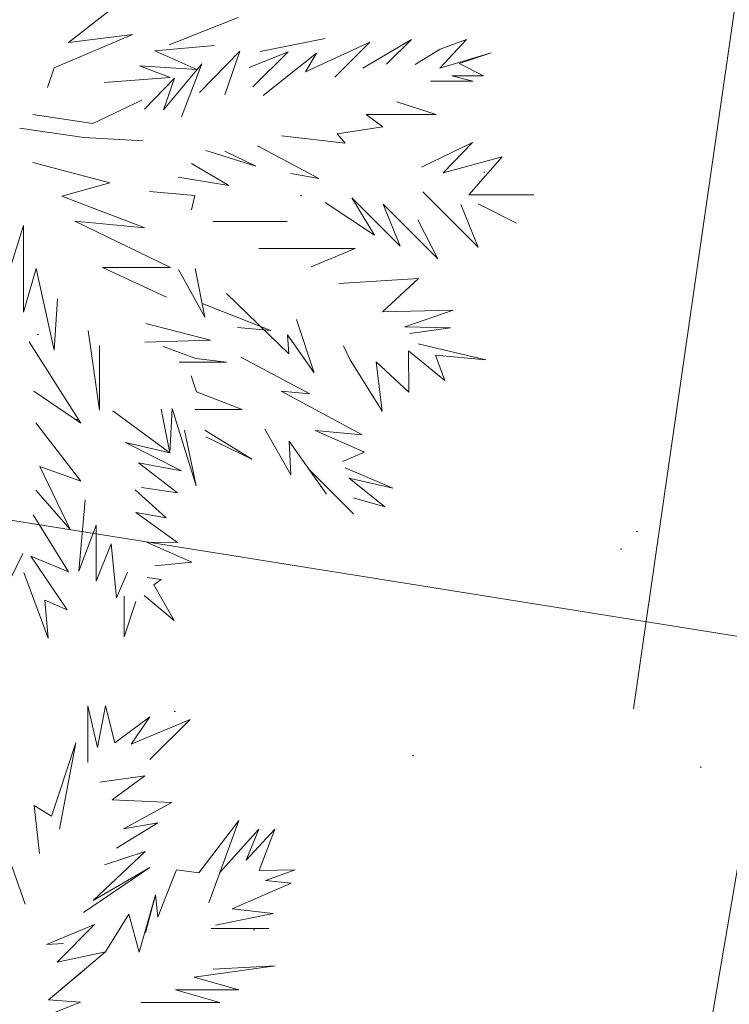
# Model space of a CAD drawing. Header units: millimetres. Extents: x 6487905018 to 6488192500, y 5882180700 to 5882375224.
# Tile 161 of 256: x 6488053269 to 6488054277, y 5882259271 to 5882260671. Entities that reach past the tile are written whole.
import ezdxf
from ezdxf.xclip import XClip

# ---------------------------------------------------------------- set-up
doc = ezdxf.new("R2010")
doc.units = ezdxf.units.MM
doc.header["$MEASUREMENT"] = 0
doc.header["$XCLIPFRAME"] = 2
for name, pattern in [('L_0_09', [2500, 2000, -500]), ('Przerywana', [2400, 1200, -1200]), ('Wipeout_Contour', [1000, 0, -1000])]:
    doc.linetypes.add(name, pattern=pattern)
for name, color, linetype, lineweight in [('drzewa_Nr_pióra__154', 94, 'Continuous', 5), ('linie plan_Nr_pióra__2', 160, 'Continuous', 25), ('przewod_telekomunikacyjny__linia__Nr_pióra__1', 7, 'Continuous', 0), ('teren zielony_Nr_pióra__157', 93, 'Continuous', 0), ('Wymiarowanie_Nr_pióra__1', 7, 'Continuous', 0), ('Zamość 06.10._2_przewod_elektroenergetyczny___projektowany_lub_w_budowie__linia____ob__projektowany_Nr_pióra__1', 7, 'Continuous', 0), ('Zamość 06.10._2_przewod_elektroenergetyczny__linia__Nr_pióra__1', 7, 'Continuous', 0)]:
    doc.layers.add(name, color=color, linetype=linetype, lineweight=lineweight)
for name, color, linetype in [('Mapa cyfrowa', 7, 'Continuous'), ('przewod_telekomunikacyjny__linia_', 7, 'Continuous'), ('Wymiarowanie', 7, 'Continuous'), ('Zamość 06.10._2_Mapa cyfrowa', 7, 'Continuous')]:
    doc.layers.add(name, color=color, linetype=linetype)
doc.styles.add('GENERATED_STYLE_2', font='txt')
doc.dimstyles.new('GENERATED_STYLE__1', dxfattribs={"dimtxt": 750, "dimasz": 570, "dimexe": 0.18, "dimexo": 0, "dimgap": 0.09, "dimtad": 1, "dimlfac": 0.001, "dimzin": 0, "dimdsep": 46, "dimtxsty": 'GENERATED_STYLE_2', "dimblk": 'ARROWHEAD_11', "dimblk1": 'ARROWHEAD_11', "dimblk2": 'ARROWHEAD_11', "dimcen": 0.09, "dimclrd": 7, "dimclre": 7, "dimclrt": 7, "dimazin": 0, "dimtfac": 1, "dimtdec": 4, "dimtmove": 2, "dimatfit": 3, "dimfxl": 0, "dimtolj": 1, "dimtzin": 0, "dimarcsym": 0})
doc.dimstyles.new('GENERATED_STYLE__2', dxfattribs={"dimtxt": 750, "dimasz": 570, "dimexe": 0.18, "dimexo": 0, "dimgap": 0.09, "dimtad": 1, "dimlfac": 0.001, "dimzin": 0, "dimdsep": 46, "dimtxsty": 'GENERATED_STYLE_2', "dimblk": 'ARROWHEAD_11', "dimblk1": 'ARROWHEAD_11', "dimblk2": 'ARROWHEAD_11', "dimcen": 0.09, "dimclrd": 7, "dimclre": 7, "dimclrt": 7, "dimazin": 0, "dimtfac": 1, "dimtdec": 4, "dimtmove": 0, "dimatfit": 3, "dimfxl": 0, "dimtolj": 1, "dimtzin": 0, "dimarcsym": 0})
doc.dimstyles.new('GENERATED_STYLE__9', dxfattribs={"dimtxt": 750, "dimasz": 917.874396, "dimexe": 0.18, "dimexo": 40, "dimgap": 0.09, "dimtad": 1, "dimdec": 0, "dimlfac": 0.1, "dimzin": 0, "dimdsep": 46, "dimtxsty": 'GENERATED_STYLE_2', "dimblk": 'ARROWHEAD_5', "dimblk1": 'ARROWHEAD_5', "dimblk2": 'ARROWHEAD_5', "dimcen": 0.09, "dimclrd": 7, "dimclre": 7, "dimclrt": 7, "dimazin": 0, "dimtfac": 1, "dimtdec": 4, "dimtmove": 2, "dimatfit": 3, "dimfxl": 0, "dimtolj": 1, "dimtzin": 0, "dimarcsym": 0})

# ---------------------------------------------------------------- blocks, each defined once
blk = doc.blocks.new('Rysunek_1_2')
at = {"color": 254, "linetype": 'Wipeout_Contour', "lineweight": 0, "ltscale": 70061284114.24681}
blk.add_wipeout([(6487915525.867126, 5882181505.900702), (6488146644.289524, 5882181505.900702), (6488146644.289524, 5882373115.540435), (6488107628.768834, 5882373115.540435), (6488107628.768834, 5882320263.490532), (6488101226.436201, 5882320263.490532), (6488101226.436201, 5882373115.540435), (6487915525.867126, 5882373115.540435)], dxfattribs=at).dxf.layer = 'Zamość 06.10._2_Mapa cyfrowa'
at = {"layer": 'Zamość 06.10._2_przewod_elektroenergetyczny___projektowany_lub_w_budowie__linia____ob__projektowany_Nr_pióra__1', "linetype": 'L_0_09', "flags": 128}
blk.add_lwpolyline([(6488054460, 5882297950), (6488056220, 5882299210), (6488059670, 5882297960), (6488052560, 5882248750), (6488032030.000001, 5882244930), (6488029080, 5882261360), (6488026000, 5882260550)], dxfattribs=at)
at = {"layer": 'Zamość 06.10._2_przewod_elektroenergetyczny__linia__Nr_pióra__1', "linetype": 'Continuous', "flags": 128}
blk.add_lwpolyline([(6488054980.000001, 5882298910), (6488055180, 5882298890), (6488060430, 5882297540), (6488057790, 5882279980.000001), (6488053320.000001, 5882253790), (6488052630, 5882246510), (6488043490.000001, 5882243780), (6488042680, 5882243610), (6488042060, 5882243190.000001)], dxfattribs=at)
blk = doc.blocks.new('*D47', base_point=(6488045394.921593, 5882250647.102998))
at = {"layer": 'Wymiarowanie_Nr_pióra__1', "linetype": 'Continuous'}
for points in [[(6488042650.612259, 5882261679.617494), (6488042639.194189, 5882261737.020009), (6488042606.678276, 5882261785.683512), (6488042558.014774, 5882261818.199424), (6488042500.612259, 5882261829.617494), (6488042443.209744, 5882261818.199424), (6488042394.546242, 5882261785.683512), (6488042362.03033, 5882261737.020009), (6488042350.612259, 5882261679.617494), (6488042362.03033, 5882261622.214979), (6488042394.546242, 5882261573.551476), (6488042443.209744, 5882261541.035564), (6488042500.612259, 5882261529.617494), (6488042558.014774, 5882261541.035564), (6488042606.678276, 5882261573.551476), (6488042639.194189, 5882261622.214979)], [(6488055682.027223, 5882259595.361387), (6488055670.609153, 5882259652.763903), (6488055638.09324, 5882259701.427404), (6488055589.429737, 5882259733.943317), (6488055532.027223, 5882259745.361387), (6488055474.624708, 5882259733.943317), (6488055425.961205, 5882259701.427404), (6488055393.445292, 5882259652.763903), (6488055382.027223, 5882259595.361387), (6488055393.445292, 5882259537.958873), (6488055425.961205, 5882259489.29537), (6488055474.624708, 5882259456.779458), (6488055532.027223, 5882259445.361387), (6488055589.429737, 5882259456.779458), (6488055638.09324, 5882259489.29537), (6488055670.609153, 5882259537.958873)]]:
    blk.add_hatch(color=256, dxfattribs=at).paths.add_polyline_path(points)
for p, q in [((6488042589.449903, 5882262235.057971), (6488042524.302298, 5882261827.734955)), ((6488042352.494799, 5882261703.307532), (6488042204.377338, 5882261726.997571)), ((6488055383.909762, 5882259619.051426), (6488042648.72972, 5882261655.927456)), ((6488042476.922221, 5882261531.500033), (6488042411.774615, 5882261124.177017)), ((6488055620.864867, 5882260150.801864), (6488055555.717261, 5882259743.478848)), ((6488055828.262143, 5882259547.981311), (6488055680.144683, 5882259571.671349)), ((6488055508.337184, 5882259447.243927), (6488055443.189578, 5882259039.920911))]:
    blk.add_line(p, q, dxfattribs=at)
for centre in [(6488042500.612259, 5882261679.617494), (6488055532.027223, 5882259595.361387)]:
    blk.add_circle(centre, 150, dxfattribs=at)
at = {"layer": 'Wymiarowanie_Nr_pióra__1', "insert": (6488047773.816525, 5882260988.122977), "char_height": 750, "attachment_point": 7, "rotation": 350.913025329, "style": 'GENERATED_STYLE_2'}
blk.add_mtext('\\A1;{\\fArial|b1|i0|c238|p38;13,20}', dxfattribs=at)
blk = doc.blocks.new('ARROWHEAD_11')
at = {"color": 0, "linetype": 'Continuous', "lineweight": 0}
blk.add_line((0, 0), (-1, 0), dxfattribs=at)
at = {"color": 0, "linetype": 'Continuous', "lineweight": 0, "const_width": 0.25, "flags": 128}
blk.add_lwpolyline([(-0.125, 0, 1), (0.125, 0, 1)], format="xyb", close=True, dxfattribs=at)
blk = doc.blocks.new('*D48', base_point=(6488045394.921593, 5882250647.102998))
at = {"layer": 'Wymiarowanie_Nr_pióra__1', "linetype": 'Continuous'}
for points in [[(6488036623.110794, 5882257396.875629), (6488036611.692724, 5882257454.278144), (6488036579.176811, 5882257502.941647), (6488036530.513309, 5882257535.45756), (6488036473.110794, 5882257546.875629), (6488036415.70828, 5882257535.45756), (6488036367.044777, 5882257502.941647), (6488036334.528864, 5882257454.278144), (6488036323.110794, 5882257396.875629), (6488036334.528864, 5882257339.473115), (6488036367.044777, 5882257290.809612), (6488036415.70828, 5882257258.293699), (6488036473.110794, 5882257246.875629), (6488036530.513309, 5882257258.293699), (6488036579.176811, 5882257290.809612), (6488036611.692724, 5882257339.473115)], [(6488054863.783208, 5882254479.44625), (6488054852.365138, 5882254536.848765), (6488054819.849225, 5882254585.512267), (6488054771.185722, 5882254618.02818), (6488054713.783208, 5882254629.44625), (6488054656.380693, 5882254618.02818), (6488054607.717191, 5882254585.512267), (6488054575.201278, 5882254536.848765), (6488054563.783208, 5882254479.44625), (6488054575.201278, 5882254422.043736), (6488054607.717191, 5882254373.380233), (6488054656.380693, 5882254340.86432), (6488054713.783208, 5882254329.44625), (6488054771.185722, 5882254340.86432), (6488054819.849225, 5882254373.380233), (6488054852.365138, 5882254422.043736)]]:
    blk.add_hatch(color=256, dxfattribs=at).paths.add_polyline_path(points)
for p, q in [((6488036561.948439, 5882257952.316106), (6488036496.800833, 5882257544.99309)), ((6488036324.993334, 5882257420.565668), (6488036176.875874, 5882257444.255706)), ((6488054565.665748, 5882254503.136289), (6488036621.228254, 5882257373.185591)), ((6488036449.420755, 5882257248.758169), (6488036384.273149, 5882256841.435153)), ((6488054802.620852, 5882255034.886726), (6488054737.473247, 5882254627.56371)), ((6488055010.018128, 5882254432.066174), (6488054861.900668, 5882254455.756211)), ((6488054690.093169, 5882254331.32879), (6488054624.945563, 5882253924.005774))]:
    blk.add_line(p, q, dxfattribs=at)
for centre in [(6488036473.110794, 5882257396.875629), (6488054713.783208, 5882254479.44625)]:
    blk.add_circle(centre, 150, dxfattribs=at)
at = {"layer": 'Wymiarowanie_Nr_pióra__1', "insert": (6488043336.663181, 5882256451.019419), "char_height": 750, "attachment_point": 7, "rotation": 350.913025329, "style": 'GENERATED_STYLE_2'}
blk.add_mtext('\\A1;{\\fArial|b1|i0|c238|p38;18,47}', dxfattribs=at)
blk = doc.blocks.new('*D77', base_point=(6488045394.921593, 5882250647.102998))
at = {"layer": 'przewod_telekomunikacyjny__linia__Nr_pióra__1', "linetype": 'Continuous'}
blk.add_hatch(color=256, dxfattribs=at).paths.add_polyline_path([(6488057351.020344, 5882262834.607491), (6488056625.094238, 5882262197.391973), (6488057040.957753, 5882261919.79958)])
for p, q in [((6488057351.020344, 5882262834.607491), (6488056625.094238, 5882262197.391973)), ((6488057351.020344, 5882262834.607491), (6488057040.957753, 5882261919.79958)), ((6488057040.957753, 5882261919.79958), (6488056625.094238, 5882262197.391973)), ((6488056833.025996, 5882262058.595777), (6488046247.324568, 5882246200.066916)), ((6488046247.324568, 5882246200.066916), (6488053285.437386, 5882256743.923269)), ((6488049023.248511, 5882250108.702061), (6488049023.248511, 5882250608.702061)), ((6488048773.248511, 5882250358.702061), (6488049273.248511, 5882250358.702061))]:
    blk.add_line(p, q, dxfattribs=at)
at = {"layer": 'przewod_telekomunikacyjny__linia__Nr_pióra__1', "insert": (6488051112.822264, 5882253874.06099), "char_height": 750, "attachment_point": 7, "rotation": 56.276556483, "style": 'GENERATED_STYLE_2'}
blk.add_mtext('\\A1;{\\fArial|b1|i0|c238|p38;R 1\xa0500}', dxfattribs=at)
blk = doc.blocks.new('ARROWHEAD_5')
at = {"color": 0, "linetype": 'Continuous', "lineweight": 0}
blk.add_line((0, 0), (-1, 0), dxfattribs=at)
blk.add_solid([(-1, 0.2679), (0, 0), (-1, -0.2679), (-1, 0.2679)], dxfattribs=at)

msp = doc.modelspace()

# ---------------------------------------------------------------- block references
at = {"layer": 'Mapa cyfrowa', "color": 22, "linetype": 'Continuous', "lineweight": 5}
ref = msp.add_blockref('Rysunek_1_2', (0, 0), dxfattribs=at)
XClip(ref).set_block_clipping_path([(6487915525.8671264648, 5882181505.9007024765), (6488146644.2895231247, 5882181505.9007024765), (6488146644.2895231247, 5882373115.5404348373), (6488107628.7688331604, 5882373115.5404348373), (6488107628.7688331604, 5882320263.4905319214), (6488101226.4362001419, 5882320263.4905319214), (6488101226.4362001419, 5882373115.5404348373), (6487915525.8671264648, 5882373115.5404348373)])

# ---------------------------------------------------------------- next in the draw order: hatches: boundary and pattern name
at = {"layer": 'teren zielony_Nr_pióra__157', "linetype": 'Continuous'}
h = msp.add_hatch(dxfattribs=at)
h.set_pattern_fill('płyty_kamienne', color=256, style=0, pattern_type=2)
h.set_pattern_definition([(45, (6488045394.9, 5882252147.1), (-477.297, 477.297), [0, -450, 0, -675]), (110, (6488046894.9, 5882252147.1), (634.293, 230.864), [0, -330, 0, -570])])
h.paths.add_polyline_path([(6488047566.699059, 5882255932.5327), (6488045555.029326, 5882243354.950158), (6488046140.947524, 5882232527.375745, 0.2070569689), (6488048206.599371, 5882228254.370432, 0.0243137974), (6488049407.91275, 5882227454.239101, 0.0023663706), (6488049528.889167, 5882227382.669014), (6488050419.958063, 5882227639.987889), (6488050422.409745, 5882227655.31354), (6488050730.000001, 5882229610.000001), (6488051058.251553, 5882231630.009551), (6488051118.989788, 5882232009.688929), (6488053911.431513, 5882249465.456784), (6488055989.23284, 5882262453.952582), (6488056194.365236, 5882263736.503895), (6488052143.069927, 5882263733.65154), (6488050824.942152, 5882255492.308228, 0.0532631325)])

# ---------------------------------------------------------------- next in the draw order: linework, layer by layer
at = {"layer": 'drzewa_Nr_pióra__154', "linetype": 'Continuous'}
for p, q in [((6488053338.090541, 5882260638.31037), (6488053413.104075, 5882260696.330528)), ((6488053480.993967, 5882260635.124391), (6488053579.102288, 5882260673.555373)), ((6488053429.195001, 5882260649.580954), (6488053317.73202, 5882260602.128448)), ((6488053338.090541, 5882260638.31037), (6488053429.195001, 5882260649.580954)), ((6488053460.91226, 5882260626.544987), (6488053545.719895, 5882260634.05015)), ((6488053610.403054, 5882260625.54645), (6488053702.72749, 5882260643.871338)), ((6488053766.234874, 5882260638.743714), (6488053674.650379, 5882260596.602196)), ((6488053716.400261, 5882260588.909101), (6488053766.234874, 5882260638.743714)), ((6488053825.278058, 5882260642.535479), (6488053756.484624, 5882260601.909435)), ((6488053790.06882, 5882260607.326241), (6488053825.278058, 5882260642.535479)), ((6488053865.904101, 5882260601.909435), (6488053903.728829, 5882260642.626808)), ((6488053903.728829, 5882260642.626808), (6488053865.991883, 5882260628.592749)), ((6488053520.320694, 5882260599.87956), (6488053460.91226, 5882260626.544987)), ((6488053524.223908, 5882260566.996428), (6488053581.691135, 5882260626.011971)), ((6488053581.691135, 5882260626.011971), (6488053560.396253, 5882260563.991794)), ((6488053650.352029, 5882260624.898735), (6488053594.795444, 5882260602.508744)), ((6488053600.049432, 5882260575.018685), (6488053650.352029, 5882260624.898735)), ((6488053690.49781, 5882260623.282094), (6488053614.564311, 5882260562.908433)), ((6488053674.650379, 5882260596.602196), (6488053690.49781, 5882260623.282094)), ((6488053865.991883, 5882260628.592749), (6488053830.468138, 5882260607.195346)), ((6488053938.4893, 5882260623.576658), (6488053865.904101, 5882260601.909435)), ((6488053893.339617, 5882260608.537241), (6488053938.4893, 5882260623.576658)), ((6488053482.477522, 5882260588.593461), (6488053438.717965, 5882260605.201235)), ((6488053438.717965, 5882260605.201235), (6488053520.320694, 5882260599.87956)), ((6488053527.649308, 5882260607.935133), (6488053472.868326, 5882260542.726997)), ((6488053498.58883, 5882260532.463399), (6488053527.649308, 5882260607.935133)), ((6488053927.655688, 5882260591.057456), (6488053893.339617, 5882260608.537241)), ((6488053317.73202, 5882260602.128448), (6488053308.083694, 5882260574.1312)), ((6488053388.885613, 5882260581.170477), (6488053482.477522, 5882260588.593461)), ((6488053488.608371, 5882260587.745414), (6488053445.941112, 5882260543.587021)), ((6488053472.868326, 5882260542.726997), (6488053488.608371, 5882260587.745414)), ((6488053852.486888, 5882260583.368171), (6488053912.488631, 5882260583.368171)), ((6488053912.488631, 5882260583.368171), (6488053882.576673, 5882260591.057456)), ((6488053882.576673, 5882260591.057456), (6488053927.655688, 5882260591.057456)), ((6488053442.109612, 5882260556.463798), (6488053372.428179, 5882260523.042706)), ((6488053804.475186, 5882260554.154018), (6488053860.487296, 5882260535.824404)), ((6488053372.428179, 5882260523.042706), (6488053287.161483, 5882260535.736103)), ((6488053860.487296, 5882260535.824404), (6488053760.818069, 5882260535.824404)), ((6488053760.818069, 5882260535.824404), (6488053784.541768, 5882260518.625138)), ((6488053359.72264, 5882260503.348234), (6488053269.091124, 5882260516.303333)), ((6488053784.541768, 5882260518.625138), (6488053719.643293, 5882260508.315352)), ((6488053719.643293, 5882260508.315352), (6488053731.369711, 5882260495.331113)), ((6488053444.314826, 5882260498.331672), (6488053359.72264, 5882260503.348234)), ((6488053731.369711, 5882260495.331113), (6488053640.571056, 5882260505.511422)), ((6488053912.063645, 5882260496.113536), (6488053839.79415, 5882260461.262868)), ((6488053870.219276, 5882260453.192132), (6488053912.063645, 5882260496.113536)), ((6488053533.312223, 5882260484.906429), (6488053604.02519, 5882260462.540057)), ((6488053604.02519, 5882260462.540057), (6488053560.396253, 5882260483.823068)), ((6488053606.563466, 5882260491.589942), (6488053693.861506, 5882260445.083571)), ((6488053287.31158, 5882260467.474318), (6488053396.984543, 5882260438.579284)), ((6488053565.711948, 5882260435.21835), (6488053512.899179, 5882260466.110643)), ((6488053954.260727, 5882260475.867094), (6488053870.219276, 5882260453.192132)), ((6488053907.085115, 5882260421.952109), (6488053954.260727, 5882260475.867094)), ((6488053693.861506, 5882260445.083571), (6488053653.827709, 5882260452.172421)), ((6488053396.984543, 5882260438.579284), (6488053328.435049, 5882260419.988539)), ((6488053493.736896, 5882260446.663144), (6488053565.711948, 5882260435.21835)), ((6488053517.708935, 5882260420.785998), (6488053453.300656, 5882260426.445024)), ((6488053841.581527, 5882260426.115511), (6488053920.220947, 5882260347.47609)), ((6488053328.435049, 5882260419.988539), (6488053446.316929, 5882260374.867483)), ((6488053512.899486, 5882260400.280286), (6488053517.708935, 5882260420.785998)), ((6488053702.657463, 5882260410.719821), (6488053772.746341, 5882260364.492592)), ((6488053772.746341, 5882260364.492592), (6488053740.847244, 5882260417.459194)), ((6488053740.847244, 5882260417.459194), (6488053809.364204, 5882260348.942234)), ((6488053999.189881, 5882260421.952109), (6488053907.085115, 5882260421.952109)), ((6488053809.364204, 5882260348.942234), (6488053785.134211, 5882260408.328218)), ((6488053785.134211, 5882260408.328218), (6488053862.885523, 5882260330.576905)), ((6488053920.220947, 5882260347.47609), (6488053895.437959, 5882260407.79441)), ((6488053919.978138, 5882260408.959327), (6488053974.478847, 5882260381.51587)), ((6488053974.478847, 5882260381.51587), (6488053919.978138, 5882260408.959327)), ((6488053446.316929, 5882260374.867483), (6488053347.15553, 5882260384.419625)), ((6488053347.15553, 5882260384.419625), (6488053483.110541, 5882260318.68145)), ((6488053543.158965, 5882260383.762328), (6488053648.742477, 5882260383.762328)), ((6488053862.885523, 5882260330.576905), (6488053834.423447, 5882260386.0666)), ((6488053253.553124, 5882260313.281797), (6488053274.272676, 5882260378.27729)), ((6488053274.272676, 5882260378.27729), (6488053274.272676, 5882260255.248306)), ((6488053745.340159, 5882260345.572547), (6488053608.306239, 5882260345.572547)), ((6488053682.985997, 5882260319.354737), (6488053745.340159, 5882260345.572547)), ((6488053274.272676, 5882260255.248306), (6488053292.100926, 5882260317.131079)), ((6488053292.100926, 5882260317.131079), (6488053317.720842, 5882260201.236656)), ((6488053483.110541, 5882260318.68145), (6488053386.468539, 5882260318.68145)), ((6488053386.468539, 5882260318.68145), (6488053477.295955, 5882260276.37431)), ((6488053531.675928, 5882260247.933294), (6488053494.238572, 5882260315.801973)), ((6488053518.254662, 5882260316.83153), (6488053531.675928, 5882260247.933294)), ((6488053835.198468, 5882260302.889851), (6488053722.373384, 5882260295.721955)), ((6488053784.109285, 5882260255.572373), (6488053835.198468, 5882260302.889851)), ((6488053317.720842, 5882260201.236656), (6488053322.397671, 5882260273.84262)), ((6488053651.28105, 5882260195.716552), (6488053562.606389, 5882260281.570632)), ((6488053625.63832, 5882260228.79365), (6488053527.942833, 5882260267.097181)), ((6488053884.620538, 5882260257.960696), (6488053784.109285, 5882260255.572373)), ((6488053816.141443, 5882260233.98518), (6488053884.620538, 5882260257.960696)), ((6488053662.221224, 5882260244.48195), (6488053686.977808, 5882260168.565384)), ((6488053366.219043, 5882260228.73939), (6488053382.162829, 5882260115.68504)), ((6488053539.941913, 5882260215.271481), (6488053447.84995, 5882260238.812968)), ((6488053578.323278, 5882260233.081339), (6488053625.63832, 5882260228.79365)), ((6488053880.75006, 5882260232.657332), (6488053816.141443, 5882260233.98518)), ((6488053823.126689, 5882260224.910768), (6488053880.75006, 5882260232.657332)), ((6488053446.374079, 5882260212.1912), (6488053539.941913, 5882260215.271481)), ((6488053686.977808, 5882260168.565384), (6488053649.429002, 5882260222.607653)), ((6488053649.429002, 5882260222.607653), (6488053651.28105, 5882260195.716552)), ((6488053355.608342, 5882260097.313088), (6488053282.320264, 5882260213.031542)), ((6488053382.162829, 5882260115.68504), (6488053382.162829, 5882260207.415398)), ((6488053518.939007, 5882260189.400201), (6488053472.770377, 5882260206.043468)), ((6488053738.2365, 5882260187.504038), (6488053729.011642, 5882260206.955707)), ((6488053820.993942, 5882260200.146681), (6488053821.719722, 5882260141.144895)), ((6488053820.993942, 5882260200.146681), (6488053872.845324, 5882260157.852866)), ((6488053931.253223, 5882260187.056816), (6488053834.768764, 5882260209.786746)), ((6488053562.397347, 5882260183.749532), (6488053518.939007, 5882260189.400201)), ((6488053680.975142, 5882260139.061136), (6488053583.016607, 5882260191.015032)), ((6488053783.529941, 5882260114.187403), (6488053738.2365, 5882260187.504038)), ((6488053872.845324, 5882260157.852866), (6488053859.366577, 5882260193.796189)), ((6488053859.366577, 5882260193.796189), (6488053931.253223, 5882260187.056816)), ((6488053495.315624, 5882260183.749532), (6488053562.397347, 5882260183.749532)), ((6488053821.719722, 5882260141.144895), (6488053775.38263, 5882260184.304917)), ((6488053775.38263, 5882260184.304917), (6488053783.529941, 5882260114.187403)), ((6488053519.884394, 5882260141.768194), (6488053512.249488, 5882260164.449578)), ((6488053288.560424, 5882260142.829739), (6488053355.608342, 5882260097.313088)), ((6488053584.905638, 5882260116.736236), (6488053519.884394, 5882260141.768194)), ((6488053755.372095, 5882260080.627012), (6488053640.385415, 5882260142.739377)), ((6488053640.385415, 5882260142.739377), (6488053680.975142, 5882260139.061136)), ((6488053469.815503, 5882260117.363777), (6488053481.942992, 5882260054.93916)), ((6488053481.942992, 5882260054.93916), (6488053485.110927, 5882260117.988368)), ((6488053485.110927, 5882260117.988368), (6488053519.383954, 5882260008.137958)), ((6488053518.102136, 5882260116.736236), (6488053584.905638, 5882260116.736236)), ((6488053481.942992, 5882260054.93916), (6488053400.88331, 5882260114.749017)), ((6488053355.741781, 5882260014.985271), (6488053291.680505, 5882260097.588576)), ((6488053598.594518, 5882260046.013717), (6488053531.867428, 5882260087.452122)), ((6488053616.83742, 5882260088.873335), (6488053654.013822, 5882260023.760861)), ((6488053519.383954, 5882260008.137958), (6488053502.912101, 5882260087.249365)), ((6488053532.99353, 5882260077.925468), (6488053598.594518, 5882260046.013717)), ((6488053758.87486, 5882260055.899352), (6488053688.43465, 5882260086.692883)), ((6488053688.43465, 5882260086.692883), (6488053755.372095, 5882260080.627012)), ((6488053418.895808, 5882260069.638149), (6488053481.942992, 5882260054.93916)), ((6488053498.619066, 5882260029.662327), (6488053418.895808, 5882260069.638149)), ((6488053654.013822, 5882260023.760861), (6488053651.635733, 5882260071.848165)), ((6488053651.635733, 5882260071.848165), (6488053704.644279, 5882259996.198386)), ((6488053727.546968, 5882260042.943424), (6488053758.87486, 5882260055.899352)), ((6488053340.388329, 5882259945.980925), (6488053297.340214, 5882260035.517373)), ((6488053297.340214, 5882260035.517373), (6488053355.741781, 5882260014.985271)), ((6488053492.690584, 5882259998.450843), (6488053437.356603, 5882260040.66826)), ((6488053437.356603, 5882260040.66826), (6488053498.619066, 5882260029.662327)), ((6488053704.644279, 5882259996.198386), (6488053679.572729, 5882260031.978602)), ((6488053679.572729, 5882260031.978602), (6488053743.238691, 5882259968.31264)), ((6488053798.712218, 5882260005.093741), (6488053731.045205, 5882260034.011035)), ((6488053787.47993, 5882259978.136249), (6488053736.875599, 5882260019.12372)), ((6488053736.875599, 5882260019.12372), (6488053798.712218, 5882260005.093741)), ((6488053441.58262, 5882260005.72691), (6488053492.690584, 5882259998.450843)), ((6488053291.719291, 5882260002.221601), (6488053340.388329, 5882259945.980925)), ((6488053476.765177, 5882259962.970269), (6488053432.957143, 5882260002.685983)), ((6488053742.968643, 5882259991.289536), (6488053787.47993, 5882259978.136249)), ((6488053361.882308, 5882259988.385771), (6488053352.522067, 5882259886.983165)), ((6488053338.188387, 5882259886.031483), (6488053287.679908, 5882259967.046731)), ((6488053492.929294, 5882259927.798168), (6488053433.73859, 5882259970.407074)), ((6488053433.73859, 5882259970.407074), (6488053476.765177, 5882259962.970269)), ((6488053352.522067, 5882259886.983165), (6488053377.58193, 5882259952.480346)), ((6488053377.58193, 5882259952.480346), (6488053377.58193, 5882259872.942804)), ((6488053377.58193, 5882259872.942804), (6488053398.504541, 5882259926.021367)), ((6488053398.504541, 5882259926.021367), (6488053406.36156, 5882259849.152975)), ((6488053448.661428, 5882259927.948372), (6488053492.929294, 5882259927.798168)), ((6488053513.412089, 5882259899.510229), (6488053448.661428, 5882259927.948372)), ((6488053272.960024, 5882259911.943807), (6488053238.639142, 5882259841.742002)), ((6488053335.94193, 5882259832.116498), (6488053284.67054, 5882259908.440142)), ((6488053284.67054, 5882259908.440142), (6488053338.188387, 5882259886.031483)), ((6488053460.862157, 5882259894.337516), (6488053513.412089, 5882259899.510229)), ((6488053274.531745, 5882259884.953838), (6488053308.984437, 5882259791.680259)), ((6488053406.36156, 5882259849.152975), (6488053421.955604, 5882259885.502042)), ((6488053469.587752, 5882259874.943111), (6488053449.855324, 5882259877.75235)), ((6488053459.200103, 5882259867.392481), (6488053469.587752, 5882259874.943111)), ((6488053488.245554, 5882259816.781362), (6488053459.200103, 5882259867.392481)), ((6488053417.31362, 5882259793.739511), (6488053417.31362, 5882259851.460995)), ((6488053445.77264, 5882259852.498968), (6488053488.245554, 5882259816.781362)), ((6488053308.984437, 5882259791.680259), (6488053304.491522, 5882259845.595243)), ((6488053304.491522, 5882259845.595243), (6488053335.94193, 5882259832.116498)), ((6488053433.868244, 5882259843.816224), (6488053417.31362, 5882259793.739511)), ((6488053365.46319, 5882259615.028357), (6488053365.46319, 5882259695.364257)), ((6488053365.46319, 5882259695.364257), (6488053379.481009, 5882259636.376945)), ((6488053379.481009, 5882259636.376945), (6488053390.703562, 5882259695.364257)), ((6488053390.703562, 5882259695.364257), (6488053403.727859, 5882259643.097142)), ((6488053453.625739, 5882259680.05283), (6488053403.727859, 5882259643.097142)), ((6488053427.065173, 5882259641.243281), (6488053453.625739, 5882259680.05283)), ((6488053510.731214, 5882259675.987361), (6488053427.065173, 5882259641.243281)), ((6488053453.837081, 5882259619.093228), (6488053510.731214, 5882259675.987361)), ((6488053348.261788, 5882259642.999103), (6488053313.977276, 5882259538.834155)), ((6488053325.405329, 5882259520.067334), (6488053348.261788, 5882259642.999103)), ((6488053446.380692, 5882259595.967149), (6488053382.664592, 5882259587.057611)), ((6488053400.232319, 5882259561.840485), (6488053446.380692, 5882259595.967149)), ((6488053485.054786, 5882259558.330337), (6488053400.232319, 5882259561.840485)), ((6488053416.35892, 5882259520.635853), (6488053485.054786, 5882259558.330337)), ((6488053313.977276, 5882259538.834155), (6488053289.033592, 5882259553.762163)), ((6488053289.033592, 5882259553.762163), (6488053296.990537, 5882259485.683821)), ((6488053406.428765, 5882259493.183063), (6488053465.096828, 5882259529.084478)), ((6488053465.096828, 5882259529.084478), (6488053416.35892, 5882259520.635853)), ((6488053579.948936, 5882259532.636535), (6488053523.040132, 5882259458.332094)), ((6488053537.266239, 5882259415.820733), (6488053579.948936, 5882259532.636535)), ((6488053608.60996, 5882259520.140555), (6488053552.740028, 5882259458.170052)), ((6488053631.074537, 5882259520.140555), (6488053590.264576, 5882259476.406956)), ((6488053590.264576, 5882259476.406956), (6488053608.60996, 5882259520.140555)), ((6488053608.780097, 5882259461.565759), (6488053631.074537, 5882259520.140555)), ((6488053372.998521, 5882259418.789651), (6488053447.183368, 5882259488.583134)), ((6488053447.183368, 5882259488.583134), (6488053389.00003, 5882259469.735719)), ((6488053276.677144, 5882259413.574275), (6488053251.612251, 5882259483.686313)), ((6488053359.38086, 5882259402.06496), (6488053453.623211, 5882259465.744678)), ((6488053453.623211, 5882259465.744678), (6488053372.998521, 5882259418.789651)), ((6488053491.585563, 5882259462.359371), (6488053476.076449, 5882259423.194434)), ((6488053523.040132, 5882259458.332094), (6488053491.585563, 5882259462.359371)), ((6488053660.160604, 5882259462.712904), (6488053608.780097, 5882259461.565759)), ((6488053618.138717, 5882259447.271141), (6488053660.160604, 5882259462.712904)), ((6488053654.466065, 5882259443.432195), (6488053618.138717, 5882259447.271141)), ((6488053570.611773, 5882259406.909369), (6488053654.466065, 5882259443.432195)), ((6488053438.252541, 5882259345.589413), (6488053461.734607, 5882259427.142781)), ((6488053461.734607, 5882259427.142781), (6488053447.40793, 5882259373.138037)), ((6488053465.089574, 5882259395.449439), (6488053461.734607, 5882259427.142781)), ((6488053476.076449, 5882259423.194434), (6488053465.089574, 5882259395.449439)), ((6488053628.645547, 5882259400.452968), (6488053570.611773, 5882259406.909369)), ((6488053390.447769, 5882259346.055984), (6488053423.8429, 5882259399.570537)), ((6488053423.8429, 5882259399.570537), (6488053438.252541, 5882259345.589413)), ((6488053546.792993, 5882259383.734875), (6488053628.645547, 5882259400.452968)), ((6488053375.215509, 5882259384.6761), (6488053306.891587, 5882259356.360213)), ((6488053321.970449, 5882259331.431041), (6488053375.215509, 5882259384.6761)), ((6488053540.853108, 5882259379.175777), (6488053622.631633, 5882259379.175777)), ((6488053306.891587, 5882259356.360213), (6488053330.996551, 5882259357.916199)), ((6488053309.850086, 5882259277.787522), (6488053390.447769, 5882259346.055984)), ((6488053390.447769, 5882259346.055984), (6488053321.970449, 5882259331.431041)), ((6488053309.850086, 5882259277.787522), (6488053361.011531, 5882259320.972435)), ((6488053361.011531, 5882259320.972435), (6488053309.850086, 5882259277.787522)), ((6488053516.581334, 5882259309.878304), (6488053631.617463, 5882259325.962424)), ((6488053631.617463, 5882259325.962424), (6488053543.395973, 5882259321.480196)), ((6488053579.948936, 5882259291.761776), (6488053516.581334, 5882259309.878304)), ((6488053552.991444, 5882259274.047022), (6488053490.191515, 5882259291.761776)), ((6488053490.191515, 5882259291.761776), (6488053579.948936, 5882259291.761776)), ((6488053355.303164, 5882259274.293897), (6488053309.850086, 5882259277.787522)), ((6488053257.194842, 5882259235.862914), (6488053355.303164, 5882259274.293897)), ((6488053440.586177, 5882259274.047022), (6488053552.991444, 5882259274.047022))]:
    msp.add_line(p, q, dxfattribs=at)
at = {"layer": 'linie plan_Nr_pióra__2', "linetype": 'Przerywana'}
msp.add_arc((6488049023.248511, 5882250358.702061), 15000, 355.9747496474, 89.7571800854, dxfattribs=at)

# ---------------------------------------------------------------- next in the draw order: dimensions: what is measured, and where the dimension line sits
at = {"layer": 'przewod_telekomunikacyjny__linia_', "linetype": 'Continuous'}
dim = msp.add_radius_dim(center=(6488049023.248511, 5882250358.702061), mpoint=(6488057351.020344, 5882262834.607491), dimstyle='GENERATED_STYLE__9', dxfattribs=at)
dim.commit()
dim.dimension.update_dxf_attribs({"geometry": '*D77', "text_midpoint": (6488051798.354351, 5882255576.513194), "dimtype": 164, "text_rotation": 56.276556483})
at = {"layer": 'Wymiarowanie', "linetype": 'Continuous'}
for base, p1, p2, dimstyle, picture, middle in [((6488042500.612259, 5882261679.617494), (6488055532.027225, 5882259595.361398), (6488042563.518991, 5882262072.929875), 'GENERATED_STYLE__2', '*D47', (6488049099.234839, 5882261155.900558)), ((6488036473.110794, 5882257396.875629), (6488054713.78321, 5882254479.44626), (6488037093.05036, 5882261272.929874), 'GENERATED_STYLE__1', '*D48', (6488044662.081496, 5882256618.796999))]:
    dim = msp.add_linear_dim(base=base, p1=p1, p2=p2, angle=170.913025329, dimstyle=dimstyle, dxfattribs=at)
    dim.commit()
    dim.dimension.update_dxf_attribs({"geometry": picture, "text_midpoint": middle, "dimtype": 160, "text_rotation": 350.913025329})

doc.saveas('drawing.dxf')
